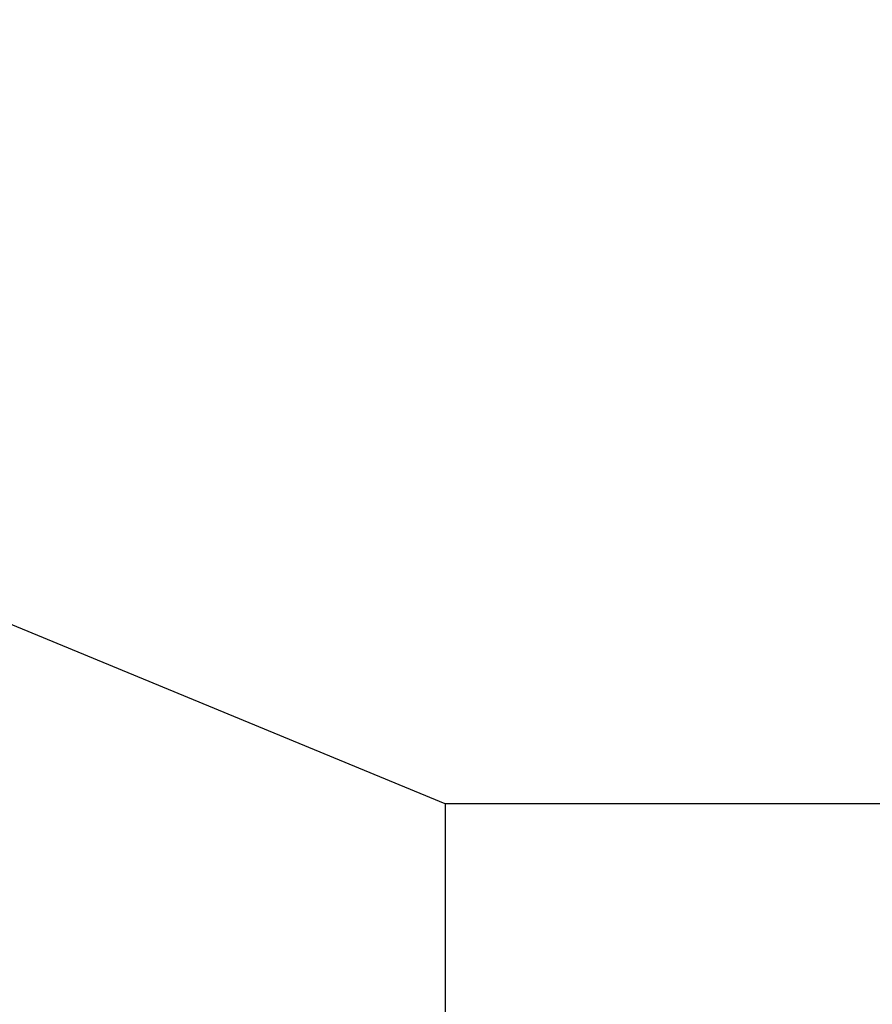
# Model space of a CAD drawing. Header units: centimetres. Extents: x 657501712 to 657529232, y 555122765 to 555182979.
# Tile 14 of 78: x 657502991 to 657503012, y 555124420 to 555124443. Entities that reach past the tile are written whole.
import ezdxf

# ---------------------------------------------------------------- set-up
doc = ezdxf.new("R2010")
doc.units = ezdxf.units.CM
doc.header["$LTSCALE"] = 0.1
doc.layers.add('xrefs', color=7, linetype='Continuous')
doc.layers.add('ZKZOK_PW_06_00_300$0$S_GB_309L', color=9, linetype='Continuous')

# ---------------------------------------------------------------- blocks, each defined once
blk = doc.blocks.new('ZKZOK_PW_06_00_300$0$A$C34AE0427')
at = {"color": 254}
for p, q in [((4592.96, 7230.19), (3482.62, 7688.96)), ((4709.47, 7230.19), (4592.96, 7230.19)), ((4592.96, 7230.19), (4592.96, 6778.19))]:
    blk.add_line(p, q, dxfattribs=at)
blk = doc.blocks.new('wer')
at = {"layer": 'ZKZOK_PW_06_00_300$0$S_GB_309L', "color": 251}
blk.add_blockref('ZKZOK_PW_06_00_300$0$A$C34AE0427', (-51899.35, -950.32), dxfattribs=at)
blk.add_blockref('ZKZOK_PW_06_00_300$0$A$C34AE0427', (-51899.35, -950.32), dxfattribs=at)

msp = doc.modelspace()

# ---------------------------------------------------------------- block references
at = {"layer": 'xrefs', "xscale": 0.1, "yscale": 0.1, "zscale": 0.1}
msp.add_blockref('wer', (657507732.194, 555123796.721), dxfattribs=at)

doc.saveas('drawing.dxf')
